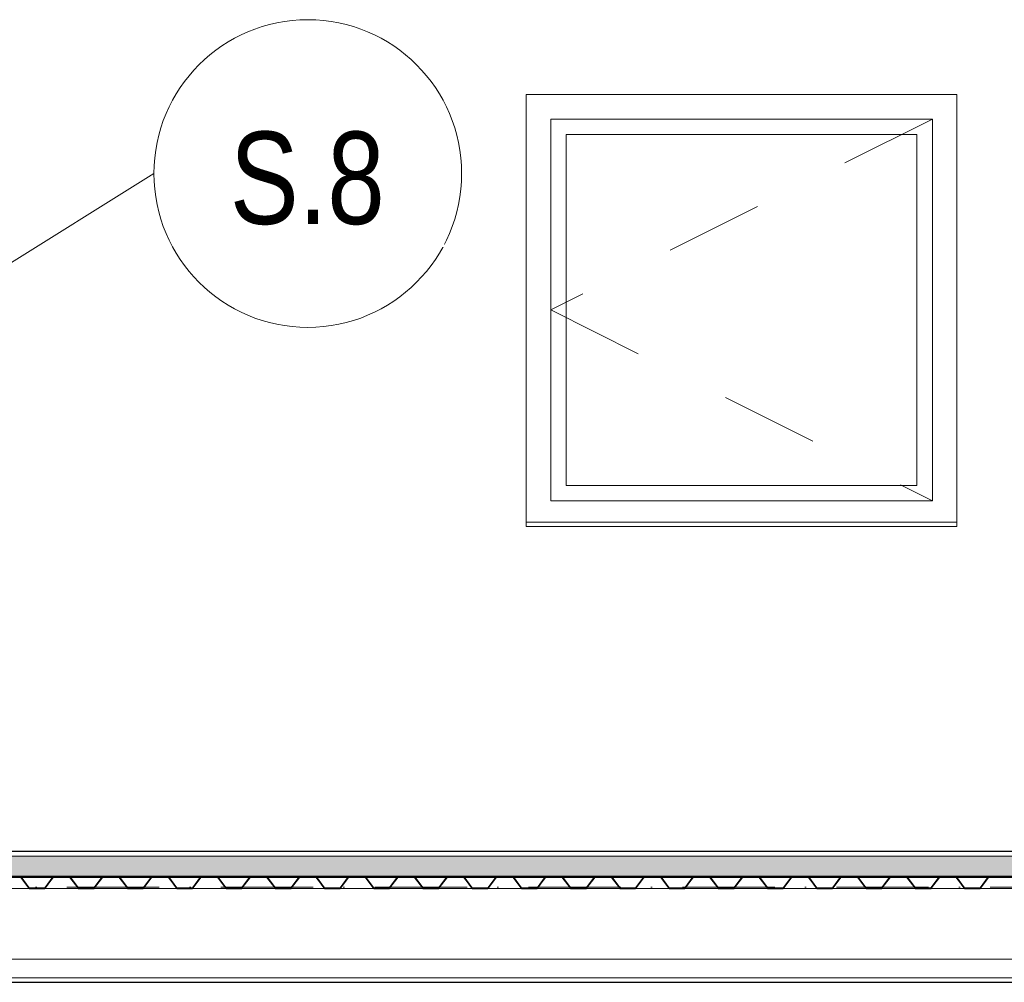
# Model space of a CAD drawing. Header units: millimetres. Extents: x 200776 to 378340, y -23587 to 19113.
# Tile 20 of 61: x 241944 to 245144, y 4675 to 7803. Entities that reach past the tile are written whole.
import ezdxf

# ---------------------------------------------------------------- set-up
doc = ezdxf.new("R2010")
doc.units = ezdxf.units.MM
doc.linetypes.add('Dash', pattern=[635, 317.5, -317.5])
doc.linetypes.add('Čerchovaná 3mm', pattern=[500, 300, -100, 0, -100])
for name, color, linetype, lineweight in [('CA_NEVHRA1', 3, 'Čerchovaná 3mm', 13), ('CA_OKNA18', 8, 'Dash', 9), ('CA_OKNA25', 7, 'Continuous', 13), ('CA_PODLAHA', 1, 'Continuous', 25), ('CA_PODLAHA25', 7, 'Continuous', 13), ('CA_POHHRA18', 9, 'Continuous', 9), ('CA_POHHRA25', 7, 'Continuous', 13), ('CA_PSVBUB', 3, 'Continuous', 9), ('CA_REZY', 1, 'Continuous', 25), ('CA_SRAFY', 9, 'Continuous', 25), ('CA_ZARIZPRED', 8, 'Continuous', 13)]:
    doc.layers.add(name, color=color, linetype=linetype, lineweight=lineweight)
doc.styles.add('Arial_1', font='arial.ttf', dxfattribs={"width": 0.8, "height": 300})

# ---------------------------------------------------------------- blocks, each defined once
blk = doc.blocks.new('HP_1x1 - 1500x1500-V2-Řez 1 - vestavek V9')
at = {"layer": 'CA_OKNA18'}
for p, q in [((244910, 7480), (243670, 6860)), ((243670, 6860), (244910, 6240))]:
    blk.add_line(p, q, dxfattribs=at)
at = {"layer": 'CA_OKNA25', "lineweight": 9}
for p, q in [((244910, 7480), (243670, 7480)), ((243670, 7480), (243670, 6240)), ((244910, 6240), (244910, 7480)), ((244860, 7430), (243720, 7430)), ((243720, 7430), (243720, 6290)), ((244860, 6290), (244860, 7430)), ((244860, 6290), (243720, 6290)), ((244910, 6240), (243670, 6240))]:
    blk.add_line(p, q, dxfattribs=at)
at = {"layer": 'CA_OKNA25'}
for p, q in [((243590, 6155.9), (243590, 6170)), ((243590, 6170), (244990, 6170)), ((244990, 6155.9), (243590, 6155.9)), ((244990, 6170), (244990, 6155.9))]:
    blk.add_line(p, q, dxfattribs=at)
blk = doc.blocks.new('ocelová kce final - 11542_003_OK-HALA_TaO-2_ET_AciS_2025-05-29_upr_dwg-2597525-Řez 1 - vestavek V9')
at = {"layer": 'CA_REZY'}
for p, q in [((246896, 5100), (205100, 5100)), ((205100, 5019), (246896, 5019)), ((242056.1, 5019), (241943.9, 5019)), ((241946.2, 5016.7), (241972.9, 4981.6)), ((241947.1, 5017.4), (241973.8, 4982.3)), ((241973.8, 4982.3), (241947.1, 5017.4)), ((242026.2, 4982.3), (242052.9, 5017.4)), ((242052.9, 5017.4), (242026.2, 4982.3)), ((242027.1, 4981.6), (242053.8, 5016.7)), ((242103.8, 5019), (242056.2, 5019)), ((242056.2, 5017.9), (242103.8, 5017.9)), ((242216.1, 5019), (242103.9, 5019)), ((242106.2, 5016.7), (242132.9, 4981.6)), ((242107.1, 5017.4), (242133.8, 4982.3)), ((242133.8, 4982.3), (242107.1, 5017.4)), ((242186.2, 4982.3), (242212.9, 5017.4)), ((242212.9, 5017.4), (242186.2, 4982.3)), ((242187.1, 4981.6), (242213.8, 5016.7)), ((242263.8, 5019), (242216.2, 5019)), ((242216.2, 5017.9), (242263.8, 5017.9)), ((242376.1, 5019), (242263.9, 5019)), ((242266.2, 5016.7), (242292.9, 4981.6)), ((242267.1, 5017.4), (242293.8, 4982.3)), ((242293.8, 4982.3), (242267.1, 5017.4)), ((242346.2, 4982.3), (242372.9, 5017.4)), ((242372.9, 5017.4), (242346.2, 4982.3)), ((242347.1, 4981.6), (242373.8, 5016.7)), ((242423.8, 5019), (242376.2, 5019)), ((242376.2, 5017.9), (242423.8, 5017.9)), ((242536.1, 5019), (242423.9, 5019)), ((242426.2, 5016.7), (242452.9, 4981.6)), ((242427.1, 5017.4), (242453.8, 4982.3)), ((242453.8, 4982.3), (242427.1, 5017.4)), ((242506.2, 4982.3), (242532.9, 5017.4)), ((242532.9, 5017.4), (242506.2, 4982.3)), ((242507.1, 4981.6), (242533.8, 5016.7)), ((242580, 5019), (242536.2, 5019)), ((242536.2, 5017.9), (242580, 5017.9)), ((242583.8, 5019), (242540, 5019)), ((242540, 5019), (242540, 5017.9)), ((242540, 5017.9), (242583.8, 5017.9)), ((242580, 5017.9), (242580, 5019)), ((242696.1, 5019), (242583.9, 5019)), ((242586.2, 5016.7), (242612.9, 4981.6)), ((242587.1, 5017.4), (242613.8, 4982.3)), ((242613.8, 4982.3), (242587.1, 5017.4)), ((242666.2, 4982.3), (242692.9, 5017.4)), ((242692.9, 5017.4), (242666.2, 4982.3)), ((242667.1, 4981.6), (242693.8, 5016.7)), ((242743.8, 5019), (242696.2, 5019)), ((242696.2, 5017.9), (242743.8, 5017.9)), ((242856.1, 5019), (242743.9, 5019)), ((242746.2, 5016.7), (242772.9, 4981.6)), ((242747.1, 5017.4), (242773.8, 4982.3)), ((242773.8, 4982.3), (242747.1, 5017.4)), ((242826.2, 4982.3), (242852.9, 5017.4)), ((242852.9, 5017.4), (242826.2, 4982.3)), ((242827.1, 4981.6), (242853.8, 5016.7)), ((242903.8, 5019), (242856.2, 5019)), ((242856.2, 5017.9), (242903.8, 5017.9)), ((243016.1, 5019), (242903.9, 5019)), ((242906.2, 5016.7), (242932.9, 4981.6)), ((242907.1, 5017.4), (242933.8, 4982.3)), ((242933.8, 4982.3), (242907.1, 5017.4)), ((242986.2, 4982.3), (243012.9, 5017.4)), ((243012.9, 5017.4), (242986.2, 4982.3)), ((242987.1, 4981.6), (243013.8, 5016.7)), ((243063.8, 5019), (243016.2, 5019)), ((243016.2, 5017.9), (243063.8, 5017.9)), ((243176.1, 5019), (243063.9, 5019)), ((243066.2, 5016.7), (243092.9, 4981.6)), ((243067.1, 5017.4), (243093.8, 4982.3)), ((243093.8, 4982.3), (243067.1, 5017.4)), ((243146.2, 4982.3), (243172.9, 5017.4)), ((243172.9, 5017.4), (243146.2, 4982.3)), ((243147.1, 4981.6), (243173.8, 5016.7)), ((243223.8, 5019), (243176.2, 5019)), ((243176.2, 5017.9), (243223.8, 5017.9)), ((243336.1, 5019), (243223.9, 5019)), ((243226.2, 5016.7), (243252.9, 4981.6)), ((243227.1, 5017.4), (243253.8, 4982.3)), ((243253.8, 4982.3), (243227.1, 5017.4)), ((243306.2, 4982.3), (243332.9, 5017.4)), ((243332.9, 5017.4), (243306.2, 4982.3)), ((243307.1, 4981.6), (243333.8, 5016.7)), ((243383.8, 5019), (243336.2, 5019)), ((243336.2, 5017.9), (243383.8, 5017.9)), ((243496.1, 5019), (243383.9, 5019)), ((243386.2, 5016.7), (243412.9, 4981.6)), ((243387.1, 5017.4), (243413.8, 4982.3)), ((243413.8, 4982.3), (243387.1, 5017.4)), ((243466.2, 4982.3), (243492.9, 5017.4)), ((243492.9, 5017.4), (243466.2, 4982.3)), ((243467.1, 4981.6), (243493.8, 5016.7)), ((243540, 5019), (243496.2, 5019)), ((243496.2, 5017.9), (243540, 5017.9)), ((243543.8, 5019), (243500, 5019)), ((243500, 5019), (243500, 5017.9)), ((243500, 5017.9), (243543.8, 5017.9)), ((243540, 5017.9), (243540, 5019)), ((243656.1, 5019), (243543.9, 5019)), ((243546.2, 5016.7), (243572.9, 4981.6)), ((243547.1, 5017.4), (243573.8, 4982.3)), ((243573.8, 4982.3), (243547.1, 5017.4)), ((243626.2, 4982.3), (243652.9, 5017.4)), ((243652.9, 5017.4), (243626.2, 4982.3)), ((243627.1, 4981.6), (243653.8, 5016.7)), ((243703.8, 5019), (243656.2, 5019)), ((243656.2, 5017.9), (243703.8, 5017.9)), ((243816.1, 5019), (243703.9, 5019)), ((243706.2, 5016.7), (243732.9, 4981.6)), ((243707.1, 5017.4), (243733.8, 4982.3)), ((243733.8, 4982.3), (243707.1, 5017.4)), ((243786.2, 4982.3), (243812.9, 5017.4)), ((243812.9, 5017.4), (243786.2, 4982.3)), ((243787.1, 4981.6), (243813.8, 5016.7)), ((243863.8, 5019), (243816.2, 5019)), ((243816.2, 5017.9), (243863.8, 5017.9)), ((243976.1, 5019), (243863.9, 5019)), ((243866.2, 5016.7), (243892.9, 4981.6)), ((243867.1, 5017.4), (243893.8, 4982.3)), ((243893.8, 4982.3), (243867.1, 5017.4)), ((243946.2, 4982.3), (243972.9, 5017.4)), ((243972.9, 5017.4), (243946.2, 4982.3)), ((243947.1, 4981.6), (243973.8, 5016.7)), ((244023.8, 5019), (243976.2, 5019)), ((243976.2, 5017.9), (244023.8, 5017.9)), ((244136.1, 5019), (244023.9, 5019)), ((244026.2, 5016.7), (244052.9, 4981.6)), ((244027.1, 5017.4), (244053.8, 4982.3)), ((244053.8, 4982.3), (244027.1, 5017.4)), ((244106.2, 4982.3), (244132.9, 5017.4)), ((244132.9, 5017.4), (244106.2, 4982.3)), ((244107.1, 4981.6), (244133.8, 5016.7)), ((244183.8, 5019), (244136.2, 5019)), ((244136.2, 5017.9), (244183.8, 5017.9)), ((244296.1, 5019), (244183.9, 5019)), ((244186.2, 5016.7), (244212.9, 4981.6)), ((244187.1, 5017.4), (244213.8, 4982.3)), ((244213.8, 4982.3), (244187.1, 5017.4)), ((244266.2, 4982.3), (244292.9, 5017.4)), ((244292.9, 5017.4), (244266.2, 4982.3)), ((244267.1, 4981.6), (244293.8, 5016.7)), ((244343.8, 5019), (244296.2, 5019)), ((244296.2, 5017.9), (244343.8, 5017.9)), ((244456.1, 5019), (244343.9, 5019)), ((244346.2, 5016.7), (244372.9, 4981.6)), ((244347.1, 5017.4), (244373.8, 4982.3)), ((244373.8, 4982.3), (244347.1, 5017.4)), ((244426.2, 4982.3), (244452.9, 5017.4)), ((244452.9, 5017.4), (244426.2, 4982.3)), ((244427.1, 4981.6), (244453.8, 5016.7)), ((244500, 5019), (244456.2, 5019)), ((244456.2, 5017.9), (244500, 5017.9)), ((244503.8, 5019), (244460, 5019)), ((244460, 5019), (244460, 5017.9)), ((244460, 5017.9), (244503.8, 5017.9)), ((244500, 5017.9), (244500, 5019)), ((244616.1, 5019), (244503.9, 5019)), ((244506.2, 5016.7), (244532.9, 4981.6)), ((244507.1, 5017.4), (244533.8, 4982.3)), ((244533.8, 4982.3), (244507.1, 5017.4)), ((244586.2, 4982.3), (244612.9, 5017.4)), ((244612.9, 5017.4), (244586.2, 4982.3)), ((244587.1, 4981.6), (244613.8, 5016.7)), ((244663.8, 5019), (244616.2, 5019)), ((244616.2, 5017.9), (244663.8, 5017.9)), ((244776.1, 5019), (244663.9, 5019)), ((244666.2, 5016.7), (244692.9, 4981.6)), ((244667.1, 5017.4), (244693.8, 4982.3)), ((244693.8, 4982.3), (244667.1, 5017.4)), ((244746.2, 4982.3), (244772.9, 5017.4)), ((244772.9, 5017.4), (244746.2, 4982.3)), ((244747.1, 4981.6), (244773.8, 5016.7)), ((244823.8, 5019), (244776.2, 5019)), ((244776.2, 5017.9), (244823.8, 5017.9)), ((244936.1, 5019), (244823.9, 5019)), ((244826.2, 5016.7), (244852.9, 4981.6)), ((244827.1, 5017.4), (244853.8, 4982.3)), ((244853.8, 4982.3), (244827.1, 5017.4)), ((244906.2, 4982.3), (244932.9, 5017.4)), ((244932.9, 5017.4), (244906.2, 4982.3)), ((244907.1, 4981.6), (244933.8, 5016.7)), ((244983.8, 5019), (244936.2, 5019)), ((244936.2, 5017.9), (244983.8, 5017.9)), ((245096.1, 5019), (244983.9, 5019)), ((244986.2, 5016.7), (245012.9, 4981.6)), ((244987.1, 5017.4), (245013.8, 4982.3)), ((245013.8, 4982.3), (244987.1, 5017.4)), ((245066.2, 4982.3), (245092.9, 5017.4)), ((245092.9, 5017.4), (245066.2, 4982.3)), ((245067.1, 4981.6), (245093.8, 5016.7)), ((245143.8, 5019), (245096.2, 5019)), ((245096.2, 5017.9), (245143.8, 5017.9)), ((241976.2, 4981.1), (242023.8, 4981.1)), ((242023.8, 4981.1), (241976.2, 4981.1)), ((241976.2, 4980), (242023.8, 4980)), ((242136.2, 4981.1), (242183.8, 4981.1)), ((242183.8, 4981.1), (242136.2, 4981.1)), ((242136.2, 4980), (242183.8, 4980)), ((242296.2, 4981.1), (242343.8, 4981.1)), ((242343.8, 4981.1), (242296.2, 4981.1)), ((242296.2, 4980), (242343.8, 4980)), ((242456.2, 4981.1), (242503.8, 4981.1)), ((242503.8, 4981.1), (242456.2, 4981.1)), ((242456.2, 4980), (242503.8, 4980)), ((242616.2, 4981.1), (242663.8, 4981.1)), ((242663.8, 4981.1), (242616.2, 4981.1)), ((242616.2, 4980), (242663.8, 4980)), ((242776.2, 4981.1), (242823.8, 4981.1)), ((242823.8, 4981.1), (242776.2, 4981.1)), ((242776.2, 4980), (242823.8, 4980)), ((242936.2, 4981.1), (242983.8, 4981.1)), ((242983.8, 4981.1), (242936.2, 4981.1)), ((242936.2, 4980), (242983.8, 4980)), ((243096.2, 4981.1), (243143.8, 4981.1)), ((243143.8, 4981.1), (243096.2, 4981.1)), ((243096.2, 4980), (243143.8, 4980)), ((243256.2, 4981.1), (243303.8, 4981.1)), ((243303.8, 4981.1), (243256.2, 4981.1)), ((243256.2, 4980), (243303.8, 4980)), ((243416.2, 4981.1), (243463.8, 4981.1)), ((243463.8, 4981.1), (243416.2, 4981.1)), ((243416.2, 4980), (243463.8, 4980)), ((243576.2, 4981.1), (243623.8, 4981.1)), ((243623.8, 4981.1), (243576.2, 4981.1)), ((243576.2, 4980), (243623.8, 4980)), ((243736.2, 4981.1), (243783.8, 4981.1)), ((243783.8, 4981.1), (243736.2, 4981.1)), ((243736.2, 4980), (243783.8, 4980)), ((243896.2, 4981.1), (243943.8, 4981.1)), ((243943.8, 4981.1), (243896.2, 4981.1)), ((243896.2, 4980), (243943.8, 4980)), ((244056.2, 4981.1), (244103.8, 4981.1)), ((244103.8, 4981.1), (244056.2, 4981.1)), ((244056.2, 4980), (244103.8, 4980)), ((244216.2, 4981.1), (244263.8, 4981.1)), ((244263.8, 4981.1), (244216.2, 4981.1)), ((244216.2, 4980), (244263.8, 4980)), ((244376.2, 4981.1), (244423.8, 4981.1)), ((244423.8, 4981.1), (244376.2, 4981.1)), ((244376.2, 4980), (244423.8, 4980)), ((244536.2, 4981.1), (244583.8, 4981.1)), ((244583.8, 4981.1), (244536.2, 4981.1)), ((244536.2, 4980), (244583.8, 4980)), ((244696.2, 4981.1), (244743.8, 4981.1)), ((244743.8, 4981.1), (244696.2, 4981.1)), ((244696.2, 4980), (244743.8, 4980)), ((244856.2, 4981.1), (244903.8, 4981.1)), ((244903.8, 4981.1), (244856.2, 4981.1)), ((244856.2, 4980), (244903.8, 4980)), ((245016.2, 4981.1), (245063.8, 4981.1)), ((245063.8, 4981.1), (245016.2, 4981.1)), ((245016.2, 4980), (245063.8, 4980))]:
    blk.add_line(p, q, dxfattribs=at)
for centre, radius, start, end in [((241943.8, 5015), 4.04, 36.3452, 90), ((241943.8, 5015), 2.96, 36.1815, 90), ((241943.8, 5015), 4.04, 36.3453, 88.7247), ((242056.3, 5014.8), 4.18, 91.5924, 142.6726), ((242056.2, 5015), 4.04, 90, 143.6548), ((242056.2, 5015), 2.96, 90, 143.8185), ((242103.8, 5015), 4.04, 36.3452, 90), ((242103.8, 5015), 2.96, 36.1815, 90), ((242103.8, 5015), 4.04, 36.3453, 88.7247), ((242216.3, 5014.8), 4.18, 91.5924, 142.6726), ((242216.2, 5015), 4.04, 90, 143.6548), ((242216.2, 5015), 2.96, 90, 143.8185), ((242263.8, 5015), 4.04, 36.3452, 90), ((242263.8, 5015), 2.96, 36.1815, 90), ((242263.8, 5015), 4.04, 36.3453, 88.7247), ((242376.3, 5014.8), 4.18, 91.5924, 142.6726), ((242376.2, 5015), 4.04, 90, 143.6548), ((242376.2, 5015), 2.96, 90, 143.8185), ((242423.8, 5015), 4.04, 36.3452, 90), ((242423.8, 5015), 2.96, 36.1815, 90), ((242423.8, 5015), 4.04, 36.3453, 88.7247), ((242536.3, 5014.8), 4.18, 91.5924, 142.6726), ((242536.2, 5015), 4.04, 90, 143.6548), ((242536.2, 5015), 2.96, 90, 143.8185), ((242583.8, 5015), 4.04, 36.3452, 90), ((242583.8, 5015), 2.96, 36.1815, 90), ((242583.8, 5015), 4.04, 36.3453, 88.7247), ((242696.3, 5014.8), 4.18, 91.5924, 142.6726), ((242696.2, 5015), 4.04, 90, 143.6548), ((242696.2, 5015), 2.96, 90, 143.8185), ((242743.8, 5015), 4.04, 36.3452, 90), ((242743.8, 5015), 2.96, 36.1815, 90), ((242743.8, 5015), 4.04, 36.3453, 88.7247), ((242856.3, 5014.8), 4.18, 91.5924, 142.6726), ((242856.2, 5015), 4.04, 90, 143.6548), ((242856.2, 5015), 2.96, 90, 143.8185), ((242903.8, 5015), 4.04, 36.3452, 90), ((242903.8, 5015), 2.96, 36.1815, 90), ((242903.8, 5015), 4.04, 36.3453, 88.7247), ((243016.3, 5014.8), 4.18, 91.5924, 142.6726), ((243016.2, 5015), 4.04, 90, 143.6548), ((243016.2, 5015), 2.96, 90, 143.8185), ((243063.8, 5015), 4.04, 36.3452, 90), ((243063.8, 5015), 2.96, 36.1815, 90), ((243063.8, 5015), 4.04, 36.3453, 88.7247), ((243176.3, 5014.8), 4.18, 91.5924, 142.6726), ((243176.2, 5015), 4.04, 90, 143.6548), ((243176.2, 5015), 2.96, 90, 143.8185), ((243223.8, 5015), 4.04, 36.3452, 90), ((243223.8, 5015), 2.96, 36.1815, 90), ((243223.8, 5015), 4.04, 36.3453, 88.7247), ((243336.3, 5014.8), 4.18, 91.5924, 142.6726), ((243336.2, 5015), 4.04, 90, 143.6548), ((243336.2, 5015), 2.96, 90, 143.8185), ((243383.8, 5015), 4.04, 36.3452, 90), ((243383.8, 5015), 2.96, 36.1815, 90), ((243383.8, 5015), 4.04, 36.3453, 88.7247), ((243496.3, 5014.8), 4.18, 91.5924, 142.6726), ((243496.2, 5015), 4.04, 90, 143.6548), ((243496.2, 5015), 2.96, 90, 143.8185), ((243543.8, 5015), 4.04, 36.3452, 90), ((243543.8, 5015), 2.96, 36.1815, 90), ((243543.8, 5015), 4.04, 36.3453, 88.7247), ((243656.3, 5014.8), 4.18, 91.5924, 142.6726), ((243656.2, 5015), 4.04, 90, 143.6548), ((243656.2, 5015), 2.96, 90, 143.8185), ((243703.8, 5015), 4.04, 36.3452, 90), ((243703.8, 5015), 2.96, 36.1815, 90), ((243703.8, 5015), 4.04, 36.3453, 88.7247), ((243816.3, 5014.8), 4.18, 91.5924, 142.6726), ((243816.2, 5015), 4.04, 90, 143.6548), ((243816.2, 5015), 2.96, 90, 143.8185), ((243863.8, 5015), 4.04, 36.3452, 90), ((243863.8, 5015), 2.96, 36.1815, 90), ((243863.8, 5015), 4.04, 36.3453, 88.7247), ((243976.3, 5014.8), 4.18, 91.5924, 142.6726), ((243976.2, 5015), 4.04, 90, 143.6548), ((243976.2, 5015), 2.96, 90, 143.8185), ((244023.8, 5015), 4.04, 36.3452, 90), ((244023.8, 5015), 2.96, 36.1815, 90), ((244023.8, 5015), 4.04, 36.3453, 88.7247), ((244136.3, 5014.8), 4.18, 91.5924, 142.6726), ((244136.2, 5015), 4.04, 90, 143.6548), ((244136.2, 5015), 2.96, 90, 143.8185), ((244183.8, 5015), 4.04, 36.3452, 90), ((244183.8, 5015), 2.96, 36.1815, 90), ((244183.8, 5015), 4.04, 36.3453, 88.7247), ((244296.3, 5014.8), 4.18, 91.5924, 142.6726), ((244296.2, 5015), 4.04, 90, 143.6548), ((244296.2, 5015), 2.96, 90, 143.8185), ((244343.8, 5015), 4.04, 36.3452, 90), ((244343.8, 5015), 2.96, 36.1815, 90), ((244343.8, 5015), 4.04, 36.3453, 88.7247), ((244456.3, 5014.8), 4.18, 91.5924, 142.6726), ((244456.2, 5015), 4.04, 90, 143.6548), ((244456.2, 5015), 2.96, 90, 143.8185), ((244503.8, 5015), 4.04, 36.3452, 90), ((244503.8, 5015), 2.96, 36.1815, 90), ((244503.8, 5015), 4.04, 36.3453, 88.7247), ((244616.3, 5014.8), 4.18, 91.5924, 142.6726), ((244616.2, 5015), 4.04, 90, 143.6548), ((244616.2, 5015), 2.96, 90, 143.8185), ((244663.8, 5015), 4.04, 36.3452, 90), ((244663.8, 5015), 2.96, 36.1815, 90), ((244663.8, 5015), 4.04, 36.3453, 88.7247), ((244776.3, 5014.8), 4.18, 91.5924, 142.6726), ((244776.2, 5015), 4.04, 90, 143.6548), ((244776.2, 5015), 2.96, 90, 143.8185), ((244823.8, 5015), 4.04, 36.3452, 90), ((244823.8, 5015), 2.96, 36.1815, 90), ((244823.8, 5015), 4.04, 36.3453, 88.7247), ((244936.3, 5014.8), 4.18, 91.5924, 142.6726), ((244936.2, 5015), 4.04, 90, 143.6548), ((244936.2, 5015), 2.96, 90, 143.8185), ((244983.8, 5015), 4.04, 36.3452, 90), ((244983.8, 5015), 2.96, 36.1815, 90), ((244983.8, 5015), 4.04, 36.3453, 88.7247), ((245096.3, 5014.8), 4.18, 91.5924, 142.6726), ((245096.2, 5015), 4.04, 90, 143.6548), ((245096.2, 5015), 2.96, 90, 143.8185), ((245143.8, 5015), 2.96, 36.1815, 90), ((241976.2, 4984), 4.04, 216.3452, 270), ((241976.3, 4984.2), 3.09, 217.3274, 268.8539), ((241976.2, 4984), 2.96, 216.1815, 270), ((242023.8, 4984), 2.96, 270, 323.8187), ((242023.8, 4984), 2.96, 270, 323.8185), ((242023.8, 4984), 4.04, 270, 323.6548), ((242136.2, 4984), 4.04, 216.3452, 270), ((242136.3, 4984.2), 3.09, 217.3274, 268.8539), ((242136.2, 4984), 2.96, 216.1815, 270), ((242183.8, 4984), 2.96, 270, 323.8187), ((242183.8, 4984), 2.96, 270, 323.8185), ((242183.8, 4984), 4.04, 270, 323.6548), ((242296.2, 4984), 4.04, 216.3452, 270), ((242296.3, 4984.2), 3.09, 217.3274, 268.8539), ((242296.2, 4984), 2.96, 216.1815, 270), ((242343.8, 4984), 2.96, 270, 323.8187), ((242343.8, 4984), 2.96, 270, 323.8185), ((242343.8, 4984), 4.04, 270, 323.6548), ((242456.2, 4984), 4.04, 216.3452, 270), ((242456.3, 4984.2), 3.09, 217.3274, 268.8539), ((242456.2, 4984), 2.96, 216.1815, 270), ((242503.8, 4984), 2.96, 270, 323.8187), ((242503.8, 4984), 2.96, 270, 323.8185), ((242503.8, 4984), 4.04, 270, 323.6548), ((242616.2, 4984), 4.04, 216.3452, 270), ((242616.3, 4984.2), 3.09, 217.3274, 268.8539), ((242616.2, 4984), 2.96, 216.1815, 270), ((242663.8, 4984), 2.96, 270, 323.8187), ((242663.8, 4984), 2.96, 270, 323.8185), ((242663.8, 4984), 4.04, 270, 323.6548), ((242776.2, 4984), 4.04, 216.3452, 270), ((242776.3, 4984.2), 3.09, 217.3274, 268.8539), ((242776.2, 4984), 2.96, 216.1815, 270), ((242823.8, 4984), 2.96, 270, 323.8187), ((242823.8, 4984), 2.96, 270, 323.8185), ((242823.8, 4984), 4.04, 270, 323.6548), ((242936.2, 4984), 4.04, 216.3452, 270), ((242936.3, 4984.2), 3.09, 217.3274, 268.8539), ((242936.2, 4984), 2.96, 216.1815, 270), ((242983.8, 4984), 2.96, 270, 323.8187), ((242983.8, 4984), 2.96, 270, 323.8185), ((242983.8, 4984), 4.04, 270, 323.6548), ((243096.2, 4984), 4.04, 216.3452, 270), ((243096.3, 4984.2), 3.09, 217.3275, 268.8539), ((243096.2, 4984), 2.96, 216.1815, 270), ((243143.8, 4984), 2.96, 270, 323.8187), ((243143.8, 4984), 2.96, 270, 323.8185), ((243143.8, 4984), 4.04, 270, 323.6548), ((243256.2, 4984), 4.04, 216.3452, 270), ((243256.3, 4984.2), 3.09, 217.3274, 268.8539), ((243256.2, 4984), 2.96, 216.1815, 270), ((243303.8, 4984), 2.96, 270, 323.8187), ((243303.8, 4984), 2.96, 270, 323.8185), ((243303.8, 4984), 4.04, 270, 323.6548), ((243416.2, 4984), 4.04, 216.3452, 270), ((243416.3, 4984.2), 3.09, 217.3274, 268.8539), ((243416.2, 4984), 2.96, 216.1815, 270), ((243463.8, 4984), 2.96, 270, 323.8187), ((243463.8, 4984), 2.96, 270, 323.8185), ((243463.8, 4984), 4.04, 270, 323.6548), ((243576.2, 4984), 4.04, 216.3452, 270), ((243576.3, 4984.2), 3.09, 217.3274, 268.8539), ((243576.2, 4984), 2.96, 216.1815, 270), ((243623.8, 4984), 2.96, 270, 323.8187), ((243623.8, 4984), 2.96, 270, 323.8185), ((243623.8, 4984), 4.04, 270, 323.6548), ((243736.2, 4984), 4.04, 216.3452, 270), ((243736.3, 4984.2), 3.09, 217.3275, 268.8539), ((243736.2, 4984), 2.96, 216.1815, 270), ((243783.8, 4984), 2.96, 270, 323.8187), ((243783.8, 4984), 2.96, 270, 323.8185), ((243783.8, 4984), 4.04, 270, 323.6548), ((243896.2, 4984), 4.04, 216.3452, 270), ((243896.3, 4984.2), 3.09, 217.3275, 268.8539), ((243896.2, 4984), 2.96, 216.1815, 270), ((243943.8, 4984), 2.96, 270, 323.8187), ((243943.8, 4984), 2.96, 270, 323.8185), ((243943.8, 4984), 4.04, 270, 323.6548), ((244056.2, 4984), 4.04, 216.3452, 270), ((244056.3, 4984.2), 3.09, 217.3274, 268.8539), ((244056.2, 4984), 2.96, 216.1815, 270), ((244103.8, 4984), 2.96, 270, 323.8187), ((244103.8, 4984), 2.96, 270, 323.8185), ((244103.8, 4984), 4.04, 270, 323.6548), ((244216.2, 4984), 4.04, 216.3452, 270), ((244216.3, 4984.2), 3.09, 217.3275, 268.8539), ((244216.2, 4984), 2.96, 216.1815, 270), ((244263.8, 4984), 2.96, 270, 323.8187), ((244263.8, 4984), 2.96, 270, 323.8185), ((244263.8, 4984), 4.04, 270, 323.6548), ((244376.2, 4984), 4.04, 216.3452, 270), ((244376.3, 4984.2), 3.09, 217.3275, 268.8539), ((244376.2, 4984), 2.96, 216.1815, 270), ((244423.8, 4984), 2.96, 270, 323.8187), ((244423.8, 4984), 2.96, 270, 323.8185), ((244423.8, 4984), 4.04, 270, 323.6548), ((244536.2, 4984), 4.04, 216.3452, 270), ((244536.3, 4984.2), 3.09, 217.3275, 268.8539), ((244536.2, 4984), 2.96, 216.1815, 270), ((244583.8, 4984), 2.96, 270, 323.8187), ((244583.8, 4984), 2.96, 270, 323.8185), ((244583.8, 4984), 4.04, 270, 323.6548), ((244696.2, 4984), 4.04, 216.3452, 270), ((244696.3, 4984.2), 3.09, 217.3275, 268.8539), ((244696.2, 4984), 2.96, 216.1815, 270), ((244743.8, 4984), 2.96, 270, 323.8187), ((244743.8, 4984), 2.96, 270, 323.8185), ((244743.8, 4984), 4.04, 270, 323.6548), ((244856.2, 4984), 4.04, 216.3452, 270), ((244856.3, 4984.2), 3.09, 217.3275, 268.8539), ((244856.2, 4984), 2.96, 216.1815, 270), ((244903.8, 4984), 2.96, 270, 323.8187), ((244903.8, 4984), 2.96, 270, 323.8185), ((244903.8, 4984), 4.04, 270, 323.6548), ((245016.2, 4984), 4.04, 216.3452, 270), ((245016.3, 4984.2), 3.09, 217.3274, 268.8539), ((245016.2, 4984), 2.96, 216.1815, 270), ((245063.8, 4984), 2.96, 270, 323.8187), ((245063.8, 4984), 2.96, 270, 323.8185), ((245063.8, 4984), 4.04, 270, 323.6548)]:
    blk.add_arc(centre, radius, start, end, dxfattribs=at)
blk = doc.blocks.new('ocelová kce final - ocelová kce final-2597615-Řez 1 - vestavek V9')
blk.add_blockref('ocelová kce final - 11542_003_OK-HALA_TaO-2_ET_AciS_2025-05-29_upr_dwg-2597525-Řez 1 - vestavek V9', (0, 0))
blk = doc.blocks.new('HP_Popisek stěny - HP_Popisek stěny-1417901-Řez 1 - vestavek V9')
at = {"layer": 'CA_PSVBUB'}
blk.add_circle((288420, 7173.6), 500, dxfattribs=at)

msp = doc.modelspace()

# ---------------------------------------------------------------- hatches: boundary and pattern name
at = {"layer": 'CA_SRAFY', "lineweight": 9}
h = msp.add_hatch(dxfattribs=at)
h.set_pattern_fill('FP_13', color=256, style=0, pattern_type=2)
h.set_pattern_definition([(45, (248519.7, 1115), (-359.21, 359.21), []), (45, (248663.4, 1115), (-359.21, 359.21), []), (45, (248950.75, 1115), (-215.526, 502.8943), [203.2, -101.6, 3.353, -98.247])])
h.paths.add_polyline_path([(236175.3, 5020), (246890, 5020), (246890, 5085), (205090, 5085), (205090, 5020), (235814, 5020)])
h.paths.add_polyline_path([(289420, 5020), (289420, 5085), (274055, 5085), (274055, 5020), (289273.6, 5020)])
h.paths.add_polyline_path([(273905, 5020), (273905, 5085), (265520, 5085), (265520, 5020), (273741.4, 5020)])

# ---------------------------------------------------------------- linework, layer by layer
at = {"layer": 'CA_NEVHRA1'}
msp.add_line((205090, 4984), (246890, 4984), dxfattribs=at)
at = {"layer": 'CA_PODLAHA'}
for p, q in [((273905, 5100), (205090, 5100)), ((205090, 4675), (246890, 4675))]:
    msp.add_line(p, q, dxfattribs=at)
at = {"layer": 'CA_PODLAHA25'}
for p, q in [((246890, 5085), (205090, 5085)), ((246890, 5020), (205090, 5020)), ((246890, 4980), (205090, 4980)), ((246890, 4750), (205090, 4750)), ((246890, 4690), (205090, 4690))]:
    msp.add_line(p, q, dxfattribs=at)
at = {"layer": 'CA_POHHRA18'}
msp.add_line((205090, 5016), (246890, 5016), dxfattribs=at)
at = {"layer": 'CA_POHHRA25'}
for p, q in [((243590, 6170), (243590, 7560)), ((243590, 7560), (244990, 7560)), ((244990, 7560), (244990, 6170))]:
    msp.add_line(p, q, dxfattribs=at)
at = {"layer": 'CA_PSVBUB'}
msp.add_line((241254, 6600), (242380.1, 7303.4), dxfattribs=at)

# ---------------------------------------------------------------- block references
at = {"layer": 'CA_OKNA18'}
msp.add_blockref('HP_1x1 - 1500x1500-V2-Řez 1 - vestavek V9', (0, 0), dxfattribs=at)
at = {"layer": 'CA_PSVBUB'}
msp.add_blockref('HP_Popisek stěny - HP_Popisek stěny-1417901-Řez 1 - vestavek V9', (-45539.9, 129.8), dxfattribs=at)
at = {"layer": 'CA_ZARIZPRED'}
msp.add_blockref('ocelová kce final - ocelová kce final-2597615-Řez 1 - vestavek V9', (0, 0), dxfattribs=at)

# ---------------------------------------------------------------- next in the draw order: texts
at = {"layer": 'CA_PSVBUB', "insert": (242626.9, 7439.4), "char_height": 300, "width": 622.109, "attachment_point": 1, "style": 'Arial_1', "bg_fill": 3, "box_fill_scale": 1.25, "bg_fill_color": 256, "bg_fill_true_color": 13158600, "bg_fill_transparency": 0}
msp.add_mtext('S.8', dxfattribs=at)

doc.saveas('drawing.dxf')
